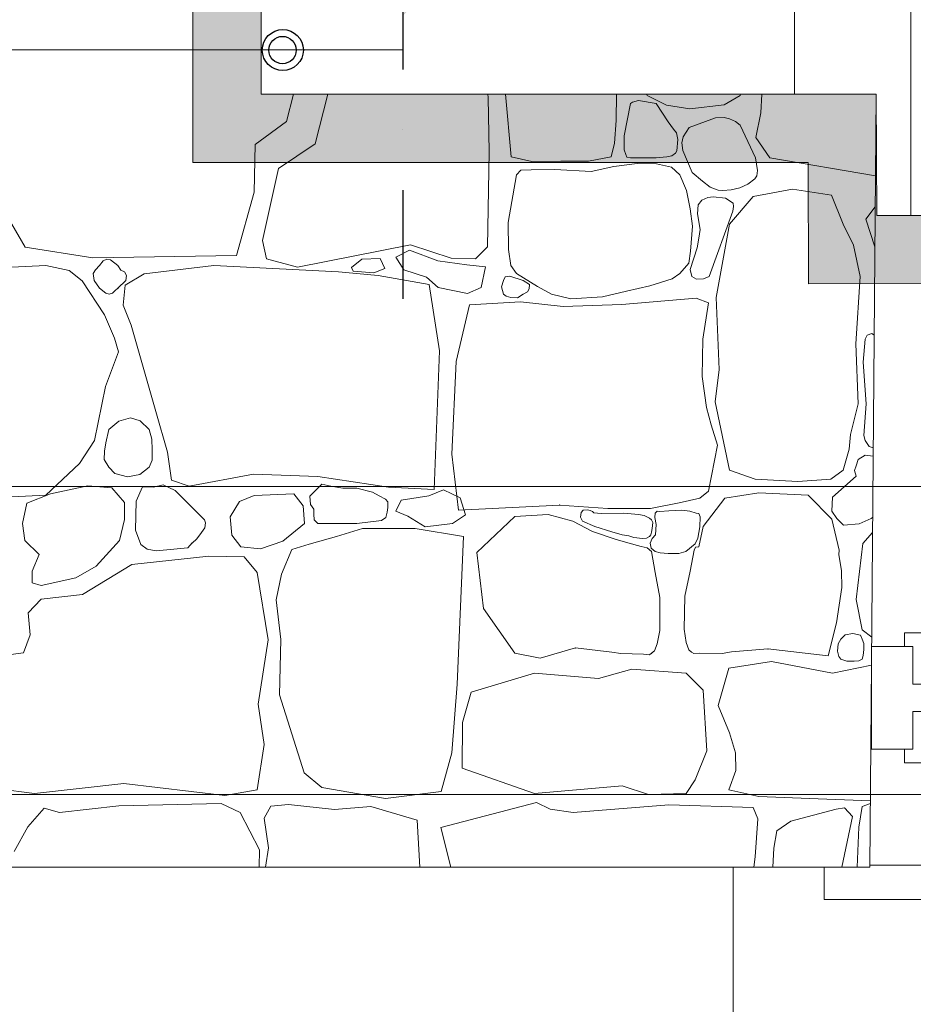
# Model space of a CAD drawing. Header units: millimetres. Extents: x -573548 to 674770, y -210017 to -47794.
# Tile 77 of 234: x 94814 to 96121, y -105779 to -104339. Entities that reach past the tile are written whole.
import ezdxf
from ezdxf import colors
from ezdxf.entities.mleader import LeaderData, LeaderLine
from ezdxf.enums import TextEntityAlignment as Align
from ezdxf.lldxf.tags import DXFTag
from ezdxf.math import Vec2, Vec3

# ---------------------------------------------------------------- set-up
doc = ezdxf.new("R2010")
doc.units = ezdxf.units.MM
doc.linetypes.add('A.05 RZUT PODDASZA_is$0$Dot & Dashed', pattern=[670.277762, 317.5, -176.388889, 0, -176.388874])
doc.layers.add('__S_WM_OPIS', color=151, linetype='Continuous')
for name, color, linetype, lineweight in [('A.02 RZUT PIWNICY_is$0$00 ZMIANY_Nr_pióra__2', 8, 'Continuous', 9), ('A.02 RZUT PIWNICY_is$0$00 ZMIANY_Nr_pióra__20', 8, 'Continuous', 9), ('A.02 RZUT PIWNICY_is$0$_HATCH_Nr_pióra__18', 8, 'Continuous', 9), ('A.02 RZUT PIWNICY_is$0$detalokna_Nr_pióra__2', 8, 'Continuous', 9), ('A.02 RZUT PIWNICY_is$0$detalokna_Nr_pióra__8', 8, 'Continuous', 9), ('A.02 RZUT PIWNICY_is$0$Nowe_00 ZMIANY_Nr_pióra__59', 8, 'Continuous', 9), ('A.02 RZUT PIWNICY_is$0$Nowe_A_okno_Nr_pióra__59', 8, 'Continuous', 9), ('A.02 RZUT PIWNICY_is$0$OBRYS PARTERU#1_Nr_pióra__1', 8, 'Continuous', 9), ('A.02 RZUT PIWNICY_is$0$SCHODY_Nr_pióra__1', 8, 'Continuous', 9), ('A.02 RZUT PIWNICY_is$0$strop_cieniej_Nr_pióra__1', 8, 'Continuous', 9), ('A.02 RZUT PIWNICY_is$0$Structural - Bearing_Nr_pióra__21', 8, 'Continuous', 9), ('A.02 RZUT PIWNICY_is$0$Structural - Grid', 8, 'Continuous', 9), ('A.02 RZUT PIWNICY_is$0$Structural - Grid_Nr_pióra__17', 8, 'Continuous', 9), ('FLUID-Powrót', 7, 'Continuous', 30), ('IS_Przyłącza_o.p._Powrót', 142, 'DASH', 18)]:
    doc.layers.add(name, color=color, linetype=linetype, lineweight=lineweight)
doc.styles.add('A.02 RZUT PIWNICY_is$0$STYL_AUTOMATYCZNY_1', font='arial.ttf')
doc.styles.add('WĄSKI 2', font='arial.ttf', dxfattribs={"width": 0.7})
tags = doc.linetypes.add('DASH', pattern=[15, 10, -5]).pattern_tags.tags
tags[6:7] = [DXFTag(74, 4), DXFTag(75, 0), DXFTag(340, '0'), DXFTag(46, 0.0), DXFTag(50, 0.0), DXFTag(44, 0.0), DXFTag(45, 0.0)]
tags[4:5] = [DXFTag(74, 4), DXFTag(75, 0), DXFTag(340, '0'), DXFTag(46, 0.0), DXFTag(50, 0.0), DXFTag(44, 0.0), DXFTag(45, 0.0)]

# ---------------------------------------------------------------- blocks, each defined once
blk = doc.blocks.new('*X48620')
at = {"layer": 'A.02 RZUT PIWNICY_is$0$_HATCH_Nr_pióra__18'}
for p, q in [((95774.6, -104487.9), (95784.6, -104448.2)), ((95834.6, -104448.2), (95816.3, -104520.9)), ((96069, -104452.8), (96068.9, -104448.2)), ((96094.8, -104448.2), (96102.8, -104539.9)), ((96256.2, -104486.5), (96256.7, -104448.2)), ((96300.7, -104448.2), (96301.9, -104450)), ((96301.9, -104450), (96330.1, -104464.3)), ((96414.3, -104463.8), (96437.7, -104450)), ((96437.7, -104450), (96438, -104448.2)), ((96469.3, -104448.2), (96467.9, -104475.5)), ((96469.3, -104448.2), (96469.3, -104448.2)), ((96070.6, -104532.5), (96069, -104452.8)), ((96277.1, -104461.9), (96268.3, -104509.2)), ((96280.3, -104459.8), (96277.1, -104461.9)), ((96288.8, -104457.4), (96280.3, -104459.8)), ((96314.8, -104461.9), (96288.8, -104457.4)), ((96332.6, -104488.6), (96314.8, -104461.9)), ((96330.1, -104464.3), (96364.1, -104469.7)), ((96364.1, -104469.7), (96414.3, -104463.8)), ((96467.9, -104475.5), (96460.6, -104511.4)), ((95728.8, -104521.7), (95774.6, -104487.9)), ((96253.7, -104519.8), (96256.2, -104486.5)), ((96340.2, -104499.4), (96332.6, -104488.6)), ((96401.6, -104482.9), (96363.2, -104497)), ((96414.2, -104482.4), (96401.6, -104482.9)), ((96422.2, -104484.3), (96414.2, -104482.4)), ((96430.6, -104488), (96422.2, -104484.3)), ((96437.5, -104493.6), (96430.6, -104488)), ((96460, -104541.3), (96437.5, -104493.6)), ((96344.8, -104504.6), (96340.2, -104499.4)), ((96346.3, -104514.6), (96344.8, -104504.6)), ((96363.2, -104497), (96354.3, -104510.4)), ((95727.2, -104591.5), (95728.8, -104521.7)), ((95816.3, -104520.9), (95762.7, -104556.8)), ((96249, -104539.9), (96253.7, -104519.8)), ((96268.3, -104509.2), (96268, -104529.4)), ((96345, -104531), (96346.3, -104514.6)), ((96354.3, -104510.4), (96352.3, -104519.5)), ((96352.3, -104519.5), (96353.9, -104530.6)), ((96460.6, -104511.4), (96480.8, -104541.1)), ((96068.1, -104671.6), (96070.6, -104532.5)), ((96268, -104529.4), (96270.6, -104536.5)), ((96270.6, -104536.5), (96272.2, -104540.4)), ((96337.6, -104538.2), (96343, -104534.3)), ((96343, -104534.3), (96345, -104531)), ((96353.9, -104530.6), (96367.7, -104562.6)), ((96102.8, -104539.9), (96133.2, -104546.8)), ((96133.2, -104546.8), (96175.6, -104546.2)), ((96175.6, -104546.2), (96215.8, -104546.1)), ((96215.8, -104546.1), (96249, -104539.9)), ((96286.9, -104549.4), (96253, -104554.1)), ((96272.2, -104540.4), (96277.1, -104541.3)), ((96277.1, -104541.3), (96314.8, -104541.3)), ((96315.4, -104549.9), (96286.9, -104549.4)), ((96314.8, -104541.3), (96330.4, -104540)), ((96337.4, -104554.8), (96315.4, -104549.9)), ((96330.4, -104540), (96337.6, -104538.2)), ((96462.9, -104559.5), (96460, -104541.3)), ((96480.8, -104541.1), (96635.5, -104567.4)), ((95762.7, -104556.8), (95739.1, -104662.1)), ((96116.9, -104559.2), (96110.6, -104566.1)), ((96131.9, -104558.6), (96116.9, -104559.2)), ((96166.7, -104558.1), (96131.9, -104558.6)), ((96219.7, -104561.4), (96166.7, -104558.1)), ((96253, -104554.1), (96219.7, -104561.4)), ((96349.3, -104566.1), (96337.4, -104554.8)), ((96367.7, -104562.6), (96382.4, -104575.3)), ((96461.8, -104567.3), (96462.9, -104559.5)), ((96110.6, -104566.1), (96098.6, -104635.9)), ((96359.1, -104588.9), (96349.3, -104566.1)), ((96382.4, -104575.3), (96394, -104584.3)), ((96437, -104585.1), (96448.9, -104579.9)), ((96448.9, -104579.9), (96459, -104571.7)), ((96459, -104571.7), (96461.8, -104567.3)), ((95701.2, -104683.9), (95727.2, -104591.5)), ((96364.7, -104615.6), (96359.1, -104588.9)), ((96394, -104584.3), (96405.3, -104588.5)), ((96405.3, -104588.5), (96412.3, -104589)), ((96412.3, -104589), (96424.4, -104588.1)), ((96424.4, -104588.1), (96437, -104585.1)), ((96514.3, -104586.9), (96456.5, -104597.7)), ((96571.2, -104596), (96514.3, -104586.9)), ((96381.7, -104602.9), (96376.5, -104610.1)), ((96390.5, -104599.3), (96381.7, -104602.9)), ((96398.4, -104598.3), (96390.5, -104599.3)), ((96416, -104600.2), (96398.4, -104598.3)), ((96427.3, -104607.7), (96416, -104600.2)), ((96456.5, -104597.7), (96422.2, -104638.1)), ((96427.8, -104612.3), (96427.3, -104607.7)), ((96588.2, -104638.1), (96571.2, -104596)), ((96367.8, -104640.9), (96364.7, -104615.6)), ((96376.5, -104610.1), (96375.4, -104622.9)), ((96375.4, -104622.9), (96379.2, -104646.2)), ((96392.5, -104714.5), (96427.1, -104619.4)), ((96427.1, -104619.4), (96427.8, -104612.3)), ((96635.2, -104612.9), (96621.2, -104630.7)), ((96098.6, -104635.9), (96099.1, -104675.5)), ((96621.2, -104630.7), (96634.7, -104671.6)), ((95373, -104638.1), (95392.4, -104672)), ((96365.2, -104677.8), (96367.8, -104640.9)), ((96379.2, -104646.2), (96377.3, -104658.6)), ((96422.2, -104638.1), (96402.8, -104745.5)), ((96603.4, -104669.1), (96588.2, -104638.1)), ((95739.1, -104662.1), (95745.3, -104688.9)), ((96377.3, -104658.6), (96374.7, -104672.9)), ((95392.4, -104672), (95491, -104687.3)), ((95790.7, -104701.3), (95955.9, -104668.3)), ((95954.3, -104676.2), (95934.2, -104686.5)), ((95995.6, -104691.9), (95954.3, -104676.2)), ((95955.9, -104668.3), (96015.3, -104688.1)), ((96050.8, -104688.9), (96068.1, -104671.6)), ((96099.1, -104675.5), (96102.4, -104698.8)), ((96362.6, -104695.3), (96365.2, -104677.8)), ((96374.7, -104672.9), (96364.5, -104704.3)), ((96612.9, -104714.5), (96603.4, -104669.1)), ((95491, -104687.3), (95701.2, -104683.9)), ((95506.5, -104691.7), (95501, -104698.8)), ((95511.8, -104689.5), (95506.5, -104691.7)), ((95517.1, -104690.6), (95511.8, -104689.5)), ((95527.8, -104698.8), (95517.1, -104690.6)), ((95745.3, -104688.9), (95790.7, -104701.3)), ((95869.5, -104701.7), (95884.7, -104689.4)), ((95884.7, -104689.4), (95911.2, -104688.4)), ((95911.2, -104688.4), (95918, -104703.1)), ((95934.2, -104686.5), (95946, -104705.1)), ((96037.8, -104697.7), (95995.6, -104691.9)), ((96015.3, -104688.1), (96050.8, -104688.9)), ((96349.3, -104710.3), (96362.6, -104695.3)), ((95422.4, -104698.8), (95296.6, -104705)), ((95456.8, -104706.2), (95422.4, -104698.8)), ((95475.8, -104721.1), (95456.8, -104706.2)), ((95495, -104704.9), (95491.5, -104710.4)), ((95501, -104698.8), (95495, -104704.9)), ((95532.4, -104705.3), (95527.8, -104698.8)), ((95537.3, -104707.9), (95532.4, -104705.3)), ((95540.4, -104713.2), (95537.3, -104707.9)), ((95668.1, -104698.8), (95566.2, -104710.8)), ((95850.2, -104707.9), (95668.1, -104698.8)), ((95908.4, -104713.3), (95850.2, -104707.9)), ((95871.9, -104707.1), (95869.5, -104701.7)), ((95901.9, -104709.5), (95871.9, -104707.1)), ((95918, -104703.1), (95901.9, -104709.5)), ((95946, -104705.1), (95978.9, -104715.9)), ((96065.2, -104700.7), (96037.8, -104697.7)), ((96058.9, -104730.6), (96065.2, -104700.7)), ((96102.4, -104698.8), (96110.6, -104710.3)), ((96364.5, -104704.3), (96366.8, -104714.9)), ((95508.4, -104771), (95475.8, -104721.1)), ((95491.5, -104710.4), (95493.3, -104720.8)), ((95493.3, -104720.8), (95501, -104731.8)), ((95527.8, -104731.8), (95539.6, -104720.4)), ((95566.2, -104710.8), (95538.5, -104727.3)), ((95539.6, -104720.4), (95540.4, -104713.2)), ((95983, -104726.4), (95908.4, -104713.3)), ((95978.9, -104715.9), (95996.1, -104730.6)), ((96091.5, -104720.5), (96088.7, -104729.7)), ((96094.3, -104715.4), (96091.5, -104720.5)), ((96101, -104714.3), (96094.3, -104715.4)), ((96120.5, -104720.5), (96101, -104714.3)), ((96110.6, -104710.3), (96141.2, -104729.5)), ((96129.9, -104726.5), (96120.5, -104720.5)), ((96305.8, -104728.6), (96338.3, -104718.1)), ((96338.3, -104718.1), (96349.3, -104710.3)), ((96366.8, -104714.9), (96373.9, -104718.7)), ((96373.9, -104718.7), (96384.2, -104718.2)), ((96384.2, -104718.2), (96392.5, -104714.5)), ((96606.7, -104813.2), (96612.9, -104714.5)), ((95501, -104731.8), (95510.3, -104739.2)), ((95519.9, -104739.1), (95523.3, -104735.6)), ((95523.3, -104735.6), (95527.8, -104731.8)), ((95538.5, -104727.3), (95535.6, -104756.6)), ((95998, -104823.5), (95983, -104726.4)), ((95996.1, -104730.6), (96039.2, -104739.4)), ((96039.2, -104739.4), (96058.9, -104730.6)), ((96088.7, -104729.7), (96091.5, -104740.7)), ((96120.5, -104740.7), (96126.6, -104737.2)), ((96126.6, -104737.2), (96129.4, -104732.6)), ((96129.4, -104732.6), (96129.9, -104726.5)), ((96141.2, -104729.5), (96161.6, -104740.7)), ((96236.6, -104744.7), (96271.5, -104736.1)), ((96271.5, -104736.1), (96305.8, -104728.6)), ((95510.3, -104739.2), (95515, -104740.6)), ((95515, -104740.6), (95519.9, -104739.1)), ((96116.5, -104751.6), (96041.8, -104756.1)), ((96091.5, -104740.7), (96095.5, -104743.6)), ((96095.5, -104743.6), (96102.2, -104745.2)), ((96102.2, -104745.2), (96112.1, -104745.7)), ((96112.1, -104745.7), (96120.5, -104740.7)), ((96178.7, -104758.5), (96116.5, -104751.6)), ((96161.6, -104740.7), (96190.1, -104747.3)), ((96190.1, -104747.3), (96236.6, -104744.7)), ((96373.3, -104746.3), (96264.6, -104755.7)), ((96391.5, -104753.1), (96373.3, -104746.3)), ((96402.8, -104745.5), (96406.9, -104850.7)), ((95535.6, -104756.6), (95547.4, -104785.9)), ((96041.8, -104756.1), (96022.4, -104839)), ((96264.6, -104755.7), (96178.7, -104758.5)), ((96383, -104806.6), (96391.5, -104753.1)), ((95522.8, -104804.9), (95508.4, -104771)), ((95547.4, -104785.9), (95583.1, -104912.2)), ((95528.6, -104824.7), (95522.8, -104804.9)), ((96382.1, -104860.8), (96383, -104806.6)), ((96620.4, -104806.6), (96617.3, -104840.2)), ((96623.5, -104800.7), (96620.4, -104806.6)), ((96630.1, -104798.3), (96623.5, -104800.7)), ((96633.6, -104800.7), (96630.1, -104798.3)), ((95509.6, -104875.5), (95528.6, -104824.7)), ((95990.1, -105026.2), (95998, -104823.5)), ((96610, -104900.7), (96606.7, -104813.2)), ((96022.4, -104839), (96015.9, -104974.7)), ((96406.9, -104850.7), (96401.2, -104898.2)), ((96617.3, -104840.2), (96621.9, -104901)), ((96388.5, -104906.1), (96382.1, -104860.8)), ((95493.9, -104954.7), (95509.6, -104875.5)), ((96395.5, -104931.4), (96388.5, -104906.1)), ((96401.2, -104898.2), (96422.2, -104998.1)), ((96598.9, -104945.7), (96610, -104900.7)), ((96621.9, -104901), (96618.3, -104947)), ((95546.4, -104921.5), (95529.4, -104926.4)), ((95560.2, -104925.7), (95546.4, -104921.5)), ((95573.5, -104938.3), (95560.2, -104925.7)), ((95583.1, -104912.2), (95600.4, -104971.7)), ((95514.8, -104938.3), (95510.1, -104957.8)), ((95529.4, -104926.4), (95514.8, -104938.3)), ((95577.3, -104952.7), (95573.5, -104938.3)), ((96404.4, -104961.4), (96395.5, -104931.4)), ((95577.8, -104968.3), (95577.3, -104952.7)), ((96596.8, -104967.1), (96598.9, -104945.7)), ((96618.3, -104947), (96620.4, -104954.7)), ((95471.6, -104988.2), (95493.9, -104954.7)), ((95510.1, -104957.8), (95508.2, -104969.9)), ((95577.9, -104983.3), (95577.8, -104968.3)), ((96391.5, -105028.7), (96404.4, -104961.4)), ((96588.2, -104998.1), (96596.8, -104967.1)), ((96620.4, -104954.7), (96626.5, -104963.3)), ((96626.5, -104963.3), (96632.3, -104965.1)), ((95508.2, -104969.9), (95508, -104982.3)), ((95508, -104982.3), (95514.8, -104993.5)), ((95600.4, -104971.7), (95606.2, -105012.5)), ((96015.9, -104974.7), (96025.9, -105056.4)), ((96610.3, -104982.5), (96607.3, -104991.5)), ((96620.4, -104975.9), (96610.3, -104982.5)), ((96632.2, -104977.4), (96620.4, -104975.9)), ((95422.4, -105034.4), (95471.6, -104988.2)), ((95514.8, -104993.5), (95523.5, -105002.9)), ((95559.8, -105004.1), (95573.5, -104993.5)), ((95573.5, -104993.5), (95577.9, -104983.3)), ((96607.3, -104991.5), (96605, -104998.6)), ((95523.5, -105002.9), (95542.1, -105007.5)), ((95542.1, -105007.5), (95559.8, -105004.1)), ((95632.2, -105021.2), (95726.3, -105003.9)), ((95726.3, -105003.9), (95820, -105007.2)), ((95820, -105007.2), (95923.7, -105022.9)), ((96422.2, -104998.1), (96459.4, -105010.9)), ((96459.4, -105010.9), (96522.1, -105014.6)), ((96522.1, -105014.6), (96570, -105010.9)), ((96570, -105010.9), (96588.2, -104998.1)), ((96607.3, -105006.8), (96572.7, -105037.5)), ((96605, -104998.6), (96607.3, -105006.8)), ((95484, -105020.8), (95429.1, -105032.4)), ((95519.1, -105023.7), (95484, -105020.8)), ((95537.7, -105045.1), (95519.1, -105023.7)), ((95563.7, -105022.4), (95554.4, -105043.1)), ((95579.9, -105023), (95563.7, -105022.4)), ((95594.3, -105019.3), (95579.9, -105023)), ((95611.6, -105027.8), (95594.3, -105019.3)), ((95606.2, -105012.5), (95632.2, -105021.2)), ((95820, -105024.1), (95808.5, -105036)), ((95826, -105018.5), (95820, -105024.1)), ((95839, -105021.5), (95826, -105018.5)), ((95856.8, -105024.4), (95839, -105021.5)), ((95877, -105024.1), (95856.8, -105024.4)), ((95899.9, -105030.1), (95877, -105024.1)), ((95923.7, -105022.9), (95990.1, -105026.2)), ((95263.2, -105042.7), (95422.4, -105034.4)), ((95429.1, -105032.4), (95394.9, -105046)), ((95654.5, -105070.7), (95611.6, -105027.8)), ((95727.2, -105034.8), (95705.7, -105043.9)), ((95785, -105032.4), (95727.2, -105034.8)), ((95798.6, -105050.1), (95785, -105032.4)), ((95808.5, -105036), (95809.5, -105047.9)), ((95909.7, -105035.6), (95899.9, -105030.1)), ((95919, -105040.1), (95909.7, -105035.6)), ((95922.5, -105044), (95919, -105040.1)), ((95942.1, -105041.6), (95982.4, -105035.6)), ((95982.4, -105035.6), (96004.1, -105026.6)), ((96004.1, -105026.6), (96028.2, -105038.6)), ((96028.2, -105038.6), (96036, -105063.3)), ((96348.5, -105045.9), (96378.8, -105038.7)), ((96378.8, -105038.7), (96391.5, -105028.7)), ((96383.7, -105080.1), (96415.2, -105039)), ((96415.2, -105039), (96465.1, -105031.1)), ((96465.1, -105031.1), (96537, -105034.4)), ((96537, -105034.4), (96571.9, -105069.5)), ((96572.7, -105037.5), (96571.7, -105057.8)), ((95394.9, -105046), (95388.6, -105075.9)), ((95537.3, -105069.9), (95537.7, -105045.1)), ((95554.4, -105043.1), (95553.8, -105085.6)), ((95705.7, -105043.9), (95691.9, -105066.2)), ((95800.9, -105076.1), (95798.6, -105050.1)), ((95809.5, -105047.9), (95814.3, -105054.8)), ((95814.3, -105054.8), (95814.1, -105062.1)), ((95921.7, -105059.2), (95922.6, -105052.5)), ((95922.6, -105052.5), (95922.5, -105044)), ((95934.3, -105057.9), (95942.1, -105041.6)), ((96025.9, -105056.4), (96173.7, -105048.9)), ((96173.7, -105048.9), (96244, -105054.2)), ((96244, -105054.2), (96306.8, -105054.2)), ((96306.8, -105054.2), (96348.5, -105045.9)), ((95691.9, -105066.2), (95694.6, -105093)), ((95814.1, -105062.1), (95815, -105070.5)), ((95913.3, -105071.6), (95919.8, -105067.2)), ((95919.8, -105067.2), (95921.7, -105059.2)), ((95951.7, -105065.1), (95934.3, -105057.9)), ((95977, -105080.7), (95951.7, -105065.1)), ((96036, -105063.3), (96017.3, -105075.9)), ((96108.2, -105065.6), (96052.7, -105118.4)), ((96156.8, -105062.9), (96108.2, -105065.6)), ((96193.1, -105072.7), (96156.8, -105062.9)), ((96205.4, -105059.8), (96204.3, -105066.4)), ((96204.3, -105066.4), (96207.1, -105072.7)), ((96208.3, -105056.5), (96205.4, -105059.8)), ((96214.3, -105055.9), (96208.3, -105056.5)), ((96218.6, -105056.7), (96214.3, -105055.9)), ((96221.9, -105058.3), (96218.6, -105056.7)), ((96223.6, -105060.2), (96221.9, -105058.3)), ((96234.4, -105061.1), (96223.6, -105060.2)), ((96267.6, -105061), (96234.4, -105061.1)), ((96288.8, -105062.9), (96267.6, -105061)), ((96297.2, -105064.3), (96288.8, -105062.9)), ((96304.9, -105067.9), (96297.2, -105064.3)), ((96307.9, -105070.7), (96304.9, -105067.9)), ((96313.3, -105061), (96312.9, -105067.3)), ((96312.9, -105067.3), (96314.8, -105077.4)), ((96316.4, -105058), (96313.3, -105061)), ((96320.1, -105058.4), (96316.4, -105058)), ((96333.4, -105057.4), (96320.1, -105058.4)), ((96352, -105056.6), (96333.4, -105057.4)), ((96364.2, -105057.7), (96352, -105056.6)), ((96373.3, -105061), (96364.2, -105057.7)), ((96377.3, -105061.5), (96373.3, -105061)), ((96379.3, -105066), (96377.3, -105061.5)), ((96378.7, -105081), (96379.3, -105066)), ((96571.7, -105057.8), (96578.8, -105068.8)), ((96571.9, -105069.5), (96582.6, -105115.1)), ((96578.8, -105068.8), (96588.8, -105078.3)), ((96611.7, -105076.5), (96629.3, -105068.4)), ((96629.3, -105068.4), (96631.4, -105066.7)), ((95388.6, -105075.9), (95392, -105100.9)), ((95530.1, -105100.6), (95537.3, -105069.9)), ((95650.3, -105089.1), (95655.1, -105082.1)), ((95656.1, -105075.1), (95654.5, -105070.7)), ((95655.1, -105082.1), (95656.1, -105075.1)), ((95768.9, -105101.7), (95800.9, -105076.1)), ((95815, -105070.5), (95820, -105076.1)), ((95820, -105076.1), (95877, -105076.1)), ((95885.7, -105083.1), (95847.7, -105094.7)), ((95877, -105076.1), (95913.3, -105071.6)), ((95924.1, -105083.1), (95885.7, -105083.1)), ((95962.5, -105083.1), (95924.1, -105083.1)), ((96033.4, -105094.8), (95962.5, -105083.1)), ((96017.3, -105075.9), (95977, -105080.7)), ((96221.7, -105087.4), (96193.1, -105072.7)), ((96207.1, -105072.7), (96225.1, -105080.2)), ((96225.1, -105080.2), (96250.1, -105088.3)), ((96307.8, -105088.6), (96308.9, -105083)), ((96309.8, -105074.4), (96307.9, -105070.7)), ((96308.9, -105083), (96309.3, -105078.6)), ((96309.3, -105078.6), (96309.8, -105074.4)), ((96314.8, -105077.4), (96313.8, -105092.3)), ((96376, -105097.5), (96378.7, -105081)), ((96377.4, -105109.9), (96383.7, -105080.1)), ((96588.8, -105078.3), (96611.7, -105076.5)), ((95553.8, -105085.6), (95561.3, -105106.4)), ((95636.4, -105104.6), (95643.4, -105098.4)), ((95643.4, -105098.4), (95650.3, -105089.1)), ((95694.6, -105093), (95707.8, -105110)), ((95847.7, -105094.7), (95807.7, -105106.2)), ((96024, -105310.9), (96033.4, -105094.8)), ((96255, -105098.8), (96221.7, -105087.4)), ((96250.1, -105088.3), (96265.2, -105092.3)), ((96265.2, -105092.3), (96274.7, -105094)), ((96274.7, -105094), (96282.4, -105096.5)), ((96282.4, -105096.5), (96294.9, -105097.6)), ((96294.9, -105097.6), (96300.6, -105097.2)), ((96300.6, -105097.2), (96304.9, -105095.1)), ((96304.9, -105095.1), (96307, -105092.4)), ((96309, -105098), (96306.3, -105104.6)), ((96307, -105092.4), (96307.8, -105088.6)), ((96313.8, -105092.3), (96309, -105098)), ((96372, -105105.8), (96376, -105097.5)), ((96631.3, -105088.9), (96617.1, -105105)), ((95392, -105100.9), (95412.6, -105121.1)), ((95496, -105138.4), (95530.1, -105100.6)), ((95561.3, -105106.4), (95570.9, -105113.4)), ((95583.9, -105115.7), (95630.2, -105111.3)), ((95630.2, -105111.3), (95636.5, -105104.3)), ((95707.8, -105110), (95736.2, -105112.8)), ((95736.2, -105112.8), (95768.9, -105101.7)), ((95807.7, -105106.2), (95782, -105114)), ((96273.3, -105104.4), (96255, -105098.8)), ((96293.1, -105109.6), (96273.3, -105104.4)), ((96301.6, -105111.3), (96293.1, -105109.6)), ((96308.2, -105116.7), (96301.6, -105111.3)), ((96306.3, -105104.6), (96307.7, -105111.8)), ((96307.7, -105111.8), (96313.3, -105116.7)), ((96358, -105116.7), (96372, -105105.8)), ((96370.6, -105115.1), (96372.4, -105110.4)), ((96372.4, -105110.4), (96377.4, -105109.9)), ((96617.1, -105105), (96607.1, -105187.2)), ((95412.6, -105121.1), (95402.3, -105145.5)), ((95660.7, -105123.6), (95548.4, -105136)), ((95570.9, -105113.4), (95583.9, -105115.7)), ((95712.3, -105124.4), (95660.7, -105123.6)), ((95731.3, -105147.4), (95712.3, -105124.4)), ((95782, -105114), (95766.9, -105149.8)), ((96052.7, -105118.4), (96062.5, -105200.2)), ((96313.3, -105147.4), (96308.2, -105116.7)), ((96313.3, -105116.7), (96320.7, -105118.9)), ((96320.7, -105118.9), (96332.4, -105120)), ((96332.4, -105120), (96347.8, -105119.8)), ((96347.8, -105119.8), (96358, -105116.7)), ((96364.6, -105145.7), (96370.6, -105115.1)), ((96582.6, -105115.1), (96581.8, -105121.4)), ((96581.8, -105121.4), (96585.8, -105144.9)), ((95466.3, -105155.4), (95496, -105138.4)), ((95548.4, -105136), (95476.2, -105179.7)), ((95402.3, -105145.5), (95402.7, -105162.8)), ((95415.9, -105166.5), (95466.3, -105155.4)), ((95747.4, -105245.8), (95731.3, -105147.4)), ((95766.9, -105149.8), (95759.4, -105187.5)), ((96320, -105184.2), (96313.3, -105147.4)), ((96357, -105182.3), (96364.6, -105145.7)), ((96585.8, -105144.9), (96586.1, -105169.6)), ((95402.7, -105162.8), (95415.9, -105166.5)), ((96586.1, -105169.6), (96578.5, -105221.1)), ((95476.2, -105179.7), (95415.9, -105186.7)), ((96320, -105232.3), (96320, -105184.2)), ((96355.7, -105230.4), (96357, -105182.3)), ((95415.9, -105186.7), (95396.5, -105206.6)), ((95759.4, -105187.5), (95765.9, -105245.5)), ((96607.1, -105187.2), (96615.8, -105231.3)), ((95396.5, -105206.6), (95399.4, -105238.7)), ((96062.5, -105200.2), (96108.2, -105265.6)), ((96578.5, -105221.1), (96566.5, -105269.4)), ((95399.4, -105238.7), (95389.9, -105264.8)), ((96316.5, -105251.8), (96320, -105232.3)), ((96358.6, -105249.9), (96355.7, -105230.4)), ((96591.4, -105238.9), (96584.9, -105244.9)), ((96602.5, -105236.5), (96591.4, -105238.9)), ((96613.6, -105239), (96602.5, -105236.5)), ((96615.8, -105244.9), (96613.6, -105239)), ((96615.8, -105231.3), (96630, -105242.2)), ((95732.9, -105339.9), (95747.4, -105245.8)), ((95765.9, -105245.5), (95764.3, -105326.3)), ((96312.4, -105262.2), (96316.5, -105251.8)), ((96362.4, -105260.5), (96358.6, -105249.9)), ((96581, -105251.8), (96580.2, -105262.4)), ((96584.9, -105244.9), (96581, -105251.8)), ((96618.4, -105251.3), (96615.8, -105244.9)), ((96618.7, -105260.2), (96618.4, -105251.3)), ((95389.9, -105264.8), (95278.5, -105280)), ((96108.2, -105265.6), (96145.2, -105272.6)), ((96145.2, -105272.6), (96196.7, -105257.9)), ((96196.7, -105257.9), (96249.9, -105263.8)), ((96249.9, -105263.8), (96263.2, -105266.2)), ((96263.2, -105266.2), (96296.3, -105266.8)), ((96296.3, -105266.8), (96304.9, -105267.8)), ((96304.9, -105267.8), (96308.2, -105265.6)), ((96308.2, -105265.6), (96312.4, -105262.2)), ((96366.5, -105263.9), (96362.4, -105260.5)), ((96369.8, -105266.2), (96366.5, -105263.9)), ((96378.4, -105265.5), (96369.8, -105266.2)), ((96411.5, -105265.8), (96378.4, -105265.5)), ((96424.8, -105263.7), (96411.5, -105265.8)), ((96478.2, -105259.3), (96424.8, -105263.7)), ((96566.5, -105269.4), (96478.2, -105259.3)), ((96580.2, -105262.4), (96581.7, -105270.6)), ((96581.7, -105270.6), (96584.9, -105274.3)), ((96615.8, -105274.3), (96617.4, -105268.7)), ((96617.4, -105268.7), (96618.7, -105260.2)), ((96421, -105287.5), (96483.3, -105277.6)), ((96483.3, -105277.6), (96572.5, -105294.9)), ((96572.5, -105294.9), (96629.7, -105283)), ((96584.9, -105274.3), (96593.7, -105277.3)), ((96593.7, -105277.3), (96604.2, -105277.4)), ((96604.2, -105277.4), (96611, -105276.7)), ((96611, -105276.7), (96615.8, -105274.3)), ((96136.9, -105294.9), (96044.4, -105322.6)), ((96230.3, -105302.7), (96136.9, -105294.9)), ((96279.4, -105289.1), (96230.3, -105302.7)), ((96358.7, -105294.9), (96279.4, -105289.1)), ((96383.4, -105319.7), (96358.7, -105294.9)), ((96405.7, -105341.9), (96421, -105287.5)), ((96016.2, -105411.2), (96024, -105310.9)), ((95764.3, -105326.3), (95800.2, -105440.6)), ((96044.4, -105322.6), (96031.9, -105366.7)), ((96388.8, -105408.4), (96383.4, -105319.7)), ((95741.6, -105398.9), (95732.9, -105339.9)), ((96422.2, -105382), (96405.7, -105341.9)), ((96031.9, -105366.7), (96031.1, -105433.8)), ((96430.9, -105411.3), (96422.2, -105382)), ((95731.3, -105465.4), (95741.6, -105398.9)), ((96000.6, -105468), (96016.2, -105411.2)), ((96371.8, -105450.9), (96388.8, -105408.4)), ((96431.3, -105436.9), (96430.9, -105411.3)), ((95800.2, -105440.6), (95825.8, -105462.1)), ((96031.1, -105433.8), (96136.9, -105470.7)), ((96421, -105465.4), (96431.3, -105436.9)), ((95406, -105470.7), (95536.5, -105455.9)), ((95536.5, -105455.9), (95684.2, -105473.6)), ((96358.7, -105470.7), (96371.8, -105450.9)), ((95321, -105460), (95406, -105470.7)), ((95684.2, -105473.6), (95731.3, -105465.4)), ((95825.8, -105462.1), (95919.1, -105477.8)), ((95919.1, -105477.8), (96000.6, -105468)), ((96136.9, -105470.7), (96265.3, -105459.6)), ((96265.3, -105459.6), (96303.7, -105472)), ((96303.7, -105472), (96358.7, -105470.7)), ((96465.1, -105474.9), (96421, -105465.4)), ((95678.9, -105485.2), (95529.4, -105488.9)), ((95706.5, -105498.4), (95678.9, -105485.2)), ((95777.5, -105486.7), (95751.5, -105489.3)), ((95844.8, -105493.9), (95777.5, -105486.7)), ((96000, -105520.4), (96139.9, -105484)), ((96139.9, -105484), (96160.1, -105493.4)), ((96539, -105477.8), (96465.1, -105474.9)), ((96628, -105481.4), (96539, -105477.8)), ((96628, -105485.1), (96615.8, -105489.7)), ((95420, -105492.2), (95396.1, -105519.5)), ((95442.3, -105498.4), (95420, -105492.2)), ((95529.4, -105488.9), (95442.3, -105498.4)), ((95735, -105552.9), (95706.5, -105498.4)), ((95751.5, -105489.3), (95741.5, -105506.8)), ((95897.7, -105489.7), (95844.8, -105493.9)), ((95965.2, -105509.9), (95897.7, -105489.7)), ((96160.1, -105493.4), (96193.4, -105498.4)), ((96193.4, -105498.4), (96333.4, -105487.3)), ((96333.4, -105487.3), (96456.8, -105491)), ((96456.8, -105491), (96463.4, -105507.5)), ((96577.8, -105493.4), (96511.7, -105511.3)), ((96590.2, -105491.8), (96577.8, -105493.4)), ((96601.9, -105504.2), (96590.2, -105491.8)), ((96615.8, -105489.7), (96611.3, -105519.9)), ((95741.5, -105506.8), (95748.2, -105550.2)), ((95969.4, -105578.2), (95965.2, -105509.9)), ((96463.4, -105507.5), (96459.7, -105563.2)), ((96511.7, -105511.3), (96491.1, -105525.2)), ((96586.1, -105578.2), (96601.9, -105504.2)), ((95396.1, -105519.5), (95376.3, -105555.4)), ((96014.7, -105578.2), (96000, -105520.4)), ((96491.1, -105525.2), (96487, -105550.4)), ((96611.3, -105519.9), (96608.8, -105578.2)), ((95734.4, -105578.2), (95735, -105552.9)), ((95748.2, -105550.2), (95743.7, -105578.2)), ((96487, -105550.4), (96485.5, -105578.2)), ((96459.7, -105563.2), (96457.7, -105578.2))]:
    blk.add_line(p, q, dxfattribs=at)
for p in [(95527.8, -104731.8), (96173.7, -105048.9), (96196.7, -105257.9), (96308.2, -105265.6), (96308.2, -105265.6), (96366.5, -105263.9), (96366.5, -105263.9), (96478.2, -105259.3)]:
    blk.add_point(p, dxfattribs=at)
blk = doc.blocks.new('A.02 RZUT PIWNICY_is$0$Wypełnienie_13_1')
at = {"layer": 'A.02 RZUT PIWNICY_is$0$_HATCH_Nr_pióra__18'}
blk.add_blockref('*X48620', (0, 0), dxfattribs=at)
blk = doc.blocks.new('A.02 RZUT PIWNICY_is$0$Standardowy znacznik osi_3')
at = {"layer": 'A.02 RZUT PIWNICY_is$0$Structural - Grid_Nr_pióra__17'}
blk.add_line((2962.2, 0), (40906.6, 0), dxfattribs=at)
at = {"layer": 'A.02 RZUT PIWNICY_is$0$Structural - Grid_Nr_pióra__17', "style": 'A.02 RZUT PIWNICY_is$0$STYL_AUTOMATYCZNY_1'}
for tag, p in [('AC_MarkerText_1_0', (-250, -335)), ('AC_MarkerText_1_1', (44118.7, -335))]:
    blk.add_attdef(tag, text='', height=350, rotation=180, dxfattribs=at).set_placement(p, align=Align.TOP_CENTER)
blk = doc.blocks.new('A.02 RZUT PIWNICY_is')
at = {"layer": 'A.02 RZUT PIWNICY_is$0$00 ZMIANY_Nr_pióra__20'}
h = blk.add_hatch(color=256, dxfattribs=at)
h.paths.add_polyline_path([(99147, -101078.2), (99142.8, -99708.2), (101537.3, -99708.2), (101537.3, -102916.3), (99419.3, -103098.8), (99427.2, -104725.1), (96537.7, -104725.5), (96536.9, -104548.2), (95637.3, -104548.2), (95637.3, -101078.2)])
h.paths.add_polyline_path([(95737.3, -101178.2), (99247.3, -101178.2), (99243.1, -99808.2), (101437.3, -99808.2), (101437.3, -102824.5), (99318.8, -103007.1), (99326.8, -104625.1), (96637.3, -104625.5), (96636.5, -104448.2), (95737.3, -104448.2)], flags=0)
at = {"layer": 'A.02 RZUT PIWNICY_is$0$00 ZMIANY_Nr_pióra__2', "flags": 128}
for points in [[(99147, -101078.2), (99142.8, -99708.2), (101537.3, -99708.2), (101537.3, -102916.3), (99419.3, -103098.8), (99427.2, -104725.1), (96537.7, -104725.5), (96536.9, -104548.2), (95637.3, -104548.2), (95637.3, -101078.2)], [(95737.3, -101178.2), (99247.3, -101178.2), (99243.1, -99808.2), (101437.3, -99808.2), (101437.3, -102824.5), (99318.8, -103007.1), (99326.8, -104625.1), (96637.3, -104625.5), (96636.5, -104448.2), (95737.3, -104448.2)]]:
    blk.add_lwpolyline(points, close=True, dxfattribs=at)
at = {"layer": 'A.02 RZUT PIWNICY_is$0$detalokna_Nr_pióra__2'}
blk.add_line((97727.3, -104625.5), (96637.3, -104625.5), dxfattribs=at)
blk.add_lwpolyline([(96560.7, -105578.2), (96560.7, -105625.5), (97739.2, -105625.5), (97739.2, -105575.5)], dxfattribs=at)
at = {"layer": 'A.02 RZUT PIWNICY_is$0$detalokna_Nr_pióra__8'}
blk.add_line((96627.3, -105575.5), (97707.3, -105575.5), dxfattribs=at)
at = {"layer": 'A.02 RZUT PIWNICY_is$0$Nowe_00 ZMIANY_Nr_pióra__59', "flags": 128}
blk.add_lwpolyline([(95737.3, -101178.2), (99247.3, -101178.2), (99243.1, -99808.2), (101437.3, -99808.2), (101437.3, -102824.5), (100937.3, -102867.6), (100615.5, -102895.4), (100445.5, -102910), (100040.7, -102944.9), (99645.5, -102979), (99318.8, -103007.1), (99321.8, -103605.1), (99581.8, -103605.5), (99581.8, -104625.1), (99581.6, -104625.5), (96637.3, -104625.5), (96636.5, -104448.2), (95737.3, -104448.2)], close=True, dxfattribs=at)
at = {"layer": 'A.02 RZUT PIWNICY_is$0$Nowe_A_okno_Nr_pióra__59'}
for points in [[(96748.1, -105235.8), (96748.1, -105310.8), (96689.9, -105310.8), (96689.9, -105255.8), (96678.1, -105255.8), (96678.1, -105235.8)], [(96629.9, -105405.8), (96629.9, -105255.8), (96689.9, -105255.8), (96689.9, -105310.8), (96709.9, -105310.8), (96709.9, -105350.8), (96689.9, -105350.8), (96689.9, -105405.8)], [(96748.1, -105425.8), (96748.1, -105350.8), (96689.9, -105350.8), (96689.9, -105405.8), (96678.1, -105405.8), (96678.1, -105425.8)]]:
    blk.add_lwpolyline(points, close=True, dxfattribs=at)
at = {"layer": 'A.02 RZUT PIWNICY_is$0$OBRYS PARTERU#1_Nr_pióra__1'}
blk.add_lwpolyline([(87547.3, -93022.2), (87547.3, -93622.2), (80856, -93622.2), (80856, -97482.2), (80306.7, -97482.2), (80306.7, -101132.2), (82397.3, -101132.2), (82397.3, -105082.2), (87537.3, -105082.2), (87537.3, -105471.8), (106939.7, -105472.5), (118516.4, -105372.5), (118516.4, -93022.2)], close=True, dxfattribs=at)
at = {"layer": 'A.02 RZUT PIWNICY_is$0$SCHODY_Nr_pióra__1'}
blk.add_line((96427.3, -105578.2), (96427.3, -106925.5), dxfattribs=at)
at = {"layer": 'A.02 RZUT PIWNICY_is$0$strop_cieniej_Nr_pióra__1'}
for p, q in [((96687.3, -104625.5), (96687.3, -99808.2)), ((96517.3, -104448.2), (96517.3, -102456.7))]:
    blk.add_line(p, q, dxfattribs=at)
at = {"layer": 'A.02 RZUT PIWNICY_is$0$Structural - Bearing_Nr_pióra__21'}
for p, q in [((95737.3, -104448.2), (95737.3, -101178.2)), ((96636.5, -104448.2), (95737.3, -104448.2)), ((96636.5, -104448.2), (96627.2, -105578.2)), ((96627.2, -105578.2), (94607.3, -105578.2))]:
    blk.add_line(p, q, dxfattribs=at)
at = {"layer": 'A.02 RZUT PIWNICY_is$0$_HATCH_Nr_pióra__18'}
blk.add_blockref('A.02 RZUT PIWNICY_is$0$Wypełnienie_13_1', (0, 0), dxfattribs=at)
at = {"layer": 'A.02 RZUT PIWNICY_is$0$Structural - Grid', "zscale": 1000, "rotation": 180}
blk.add_blockref('A.02 RZUT PIWNICY_is$0$Standardowy znacznik osi_3', (121686.6, -105021.8), dxfattribs=at)

msp = doc.modelspace()

# ---------------------------------------------------------------- linework, layer by layer
at = {"layer": 'FLUID-Powrót', "color": 142, "linetype": 'DASH', "ltscale": 2}
msp.add_circle((95198.8, -104383.6), 30, dxfattribs=at)
at = {"layer": 'FLUID-Powrót', "color": 142, "linetype": 'DASH', "ltscale": 10}
msp.add_circle((95198.3, -104383.6), 20, dxfattribs=at)
at = {"layer": 'IS_Przyłącza_o.p._Powrót', "ltscale": 30}
msp.add_lwpolyline([(89837, -104478.5), (89837, -104383.1), (95374.5, -104383.1)], dxfattribs=at)

# ---------------------------------------------------------------- block references
at = {"ltscale": 10}
msp.add_blockref('A.02 RZUT PIWNICY_is', (-570.2, 0), dxfattribs=at)

# ---------------------------------------------------------------- next in the draw order: leaders
at = {"layer": '__S_WM_OPIS'}
ml = msp.add_multileader_mtext('Standard', dxfattribs=at)
ml.set_content('Podłączyć do istniejących\\Pprzewodów c.o. w kotłowni', color=256, style='WĄSKI 2')
ml.set_leader_properties()
ml.build(insert=Vec2(0, 0))
ml.multileader.update_dxf_attribs({"has_text_frame": 1, "dogleg_length": 100, "arrow_head_size": 150})
ctx = ml.context
ctx.base_point, ctx.char_height, ctx.arrow_head_size, ctx.landing_gap_size, ctx.plane_origin = Vec3(95773.7, -103914), 100, 150, 100, Vec3(89373.1, -105475.9)
notes = []
notes.append((ctx, [(0, (1, 1, 0), (95693.7, -103914), (1, 0), 80, [(0, [(95374.5, -104332.8)], 0, [])])]))
ctx.mtext.insert, ctx.mtext.flow_direction = Vec3(95873.7, -103850.1), 5
ctx.mtext.has_bg_fill, ctx.mtext.bg_color, ctx.mtext.bg_scale_factor, ctx.mtext.bg_transparency, ctx.mtext.use_window_bg_color = 1, -1027028792, 1.5, 0, 1
for ctx, leaders in notes:
    for number, flags, end, landing, length, lines in leaders:
        leader = LeaderData()
        leader.index, (leader.has_last_leader_line, leader.has_dogleg_vector, leader.attachment_direction) = number, flags
        leader.last_leader_point, leader.dogleg_vector, leader.dogleg_length = Vec3(end), Vec3(landing), length
        for number, points, colour, breaks in lines:
            line = LeaderLine()
            line.index, line.vertices, line.color, line.breaks = number, Vec3.list(points), colors.encode_raw_color(colour), breaks
            leader.lines.append(line)
        ctx.leaders.append(leader)

# ---------------------------------------------------------------- next in the draw order: linework, layer by layer
at = {"color": 7, "linetype": 'A.05 RZUT PODDASZA_is$0$Dot & Dashed', "ltscale": 0.5}
msp.add_lwpolyline([(95374.5, -103918), (95374.5, -104747.5)], dxfattribs=at)

doc.saveas('drawing.dxf')
